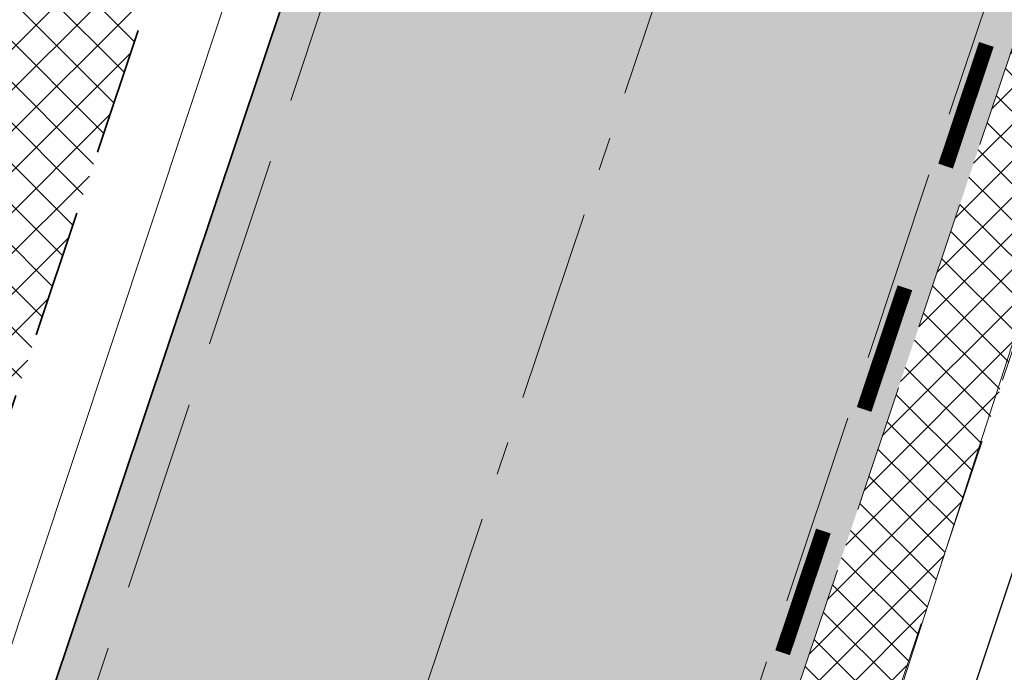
# Model space of a CAD drawing. Header units: metres. Extents: x 6599594 to 6600699, y 5687867 to 5691114.
# Tile 226 of 256: x 6599978.42 to 6599986.09, y 5688951.16 to 5688956.25. Entities that reach past the tile are written whole.
import ezdxf

# ---------------------------------------------------------------- set-up
doc = ezdxf.new("R2010")
doc.units = ezdxf.units.M
doc.header["$MEASUREMENT"] = 0
for name, pattern in [('1', [0]), ('3_EGJE', [2.5, 1.5, -0.3700000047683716, 0.2600001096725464, -0.369999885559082]), ('BUG', [1.5, 1, -0.5]), ('GUK', [2, 1.5, -0.5]), ('GUZ', [1, 0.5, -0.5]), ('L_0_06', [2, 1.5, -0.5])]:
    doc.linetypes.add(name, pattern=pattern)
doc.layers.add('__gaPoziome', color=7, linetype='CONTINUOUS')
doc.layers.add('zzz.gaHSDomyslna', color=7, linetype='CONTINUOUS')
for name, color, linetype, lineweight in [('_kolor chodnik', 50, '1', 5), ('_kolor jezdnia', 4, '1', 0), ('_kolor pobocze', 211, '1', 5), ('_kolor zjazdy kostka', 7, '1', 5), ('_kolor ścieżka @ 1', 10, '1', 0), ('_krawedz jezdni i pobocza', 7, 'BUG', 15), ('_kraweznik', 7, 'CONTINUOUS', 35), ('_obrzeze', 10, 'BUG', 35), ('_os', 7, '3_EGJE', 13), ('Dzialki', 130, '1', 30), ('Kontury', 252, 'GUK', 9), ('OT_Komunikacja', 7, 'CONTINUOUS', 0), ('Uzytki', 252, 'GUZ', 9)]:
    doc.layers.add(name, color=color, linetype=linetype, lineweight=lineweight)
pattern_1 = [(45, (0, 0), (-0.1414213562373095, 0.1414213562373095), []), (135, (0, 0), (-0.1414213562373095, -0.1414213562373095), [])]

# ---------------------------------------------------------------- blocks, each defined once
blk = doc.blocks.new('*U1194')
at = {"layer": 'zzz.gaHSDomyslna', "color": 182, "const_width": 0.12}
for points in [[(-35.55258035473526, -106.2074104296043), (-35.87001410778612, -107.155690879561)], [(-36.18744786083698, -108.1039713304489), (-36.50488161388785, -109.0522517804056)], [(-36.82231536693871, -110.0005322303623), (-37.13974911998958, -110.9488126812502)]]:
    blk.add_lwpolyline(points, dxfattribs=at)

msp = doc.modelspace()

# ---------------------------------------------------------------- hatches: boundary and pattern name
at = {"layer": '_kolor chodnik'}
h = msp.add_hatch(dxfattribs=at)
h.set_pattern_fill('ANSI37', color=256, scale=1.6)
h.set_pattern_definition(pattern_1)
h.paths.add_polyline_path([(6599849.938171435, 5688542.085872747), (6599852.232147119, 5688548.938742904), (6599853.573135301, 5688548.489851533), (6599853.827082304, 5688549.248475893), (6599851.793849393, 5688549.929093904), (6599849.895278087, 5688548.982823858), (6599847.823506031, 5688542.793750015)])
edge = h.paths.add_edge_path()
edge.add_line((6600018.106075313, 5689087.454911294), (6600022.42781917, 5689091.229234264))
edge.add_line((6600022.42781917, 5689091.229234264), (6600020.233254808, 5689093.742094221))
edge.add_line((6600020.233254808, 5689093.742094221), (6600017.159471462, 5689091.057656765))
edge.add_arc((6600023.275194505, 5689085.385140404), 8.34143334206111, 137.1531558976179, 148.8016577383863)
edge.add_line((6600016.140105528, 5689089.706021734), (6600018.106075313, 5689087.454911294))
h.paths.add_polyline_path([(6600038.501784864, 5689187.59229436), (6600037.906968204, 5689187.700586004), (6600037.638296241, 5689186.224843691), (6600038.240083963, 5689186.115282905)])
h.paths.add_polyline_path([(6600069.098302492, 5689360.276020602), (6600068.321239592, 5689360.413462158), (6600068.064048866, 5689358.936495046), (6600068.836639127, 5689358.799546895)])
h.paths.add_polyline_path([(6600082.393785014, 5689362.950258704), (6600082.941124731, 5689366.103121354), (6600081.481377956, 5689366.361351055), (6600080.923159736, 5689363.210828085)])
h.paths.add_polyline_path([(6600074.022236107, 5689388.065861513), (6600072.983907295, 5689388.249860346), (6600072.723374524, 5689386.772538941), (6600073.760538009, 5689386.588865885)])
h.paths.add_polyline_path([(6600105.602402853, 5689486.45426531), (6600106.738797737, 5689489.760539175), (6600105.28818975, 5689490.281952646), (6600104.132785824, 5689486.965912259)])
h.paths.add_polyline_path([(6600132.519778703, 5689678.737346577), (6600131.636986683, 5689678.922259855), (6600131.330470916, 5689677.453953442), (6600132.212256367, 5689677.269208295)])
h.paths.add_polyline_path([(6600156.649397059, 5689798.7449027), (6600156.48800471, 5689797.95886096), (6600157.450195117, 5689797.757316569), (6600157.615023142, 5689798.542205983)])
h.paths.add_polyline_path([(6600189.055358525, 5689948.643107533), (6600187.902868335, 5689948.884512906), (6600187.600024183, 5689947.417400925), (6600188.748131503, 5689947.176379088)])
edge = h.paths.add_edge_path()
edge.add_line((6600204.459383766, 5690032.969035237), (6600204.153258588, 5690031.227801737))
edge.add_arc((6600202.328347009, 5690027.299936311), 4.331100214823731, 41.853001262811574, 65.08011546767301, ccw=False)
edge.add_arc((6600032.903931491, 5690051.979071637), 174.020003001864, 352.8070218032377, 353.495463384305)
edge.add_arc((6600202.372679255, 5690027.343587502), 5.999999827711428, 55.12102442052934, 69.64815978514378)
edge = h.paths.add_edge_path()
edge.add_line((6600205.046027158, 5690040.265402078), (6600204.972740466, 5690038.483452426))
edge.add_arc((6600203.986269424, 5690044.401803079), 5.999999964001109, 279.4630688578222, 294.9140560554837)
edge.add_line((6600206.513819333, 5690038.960158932), (6600206.607027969, 5690041.030672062))
edge.add_arc((6600203.986269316, 5690044.401803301), 4.270000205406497, 284.3702444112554, 307.86193139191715, ccw=False)
edge = h.paths.add_edge_path()
edge.add_arc((6600203.547470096, 5690044.558759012), 6.446878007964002, 324.43500910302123, 356.20133685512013, ccw=False)
edge.add_arc((6600203.986269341, 5690044.401803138), 6.000000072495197, 323.2169970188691, 357.4193489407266)
h.paths.add_polyline_path([(6600208.910055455, 5690121.713696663), (6600208.146285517, 5690121.748120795), (6600207.125602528, 5690121.794124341), (6600209.971605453, 5690121.665851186)])
edge = h.paths.add_edge_path()
edge.add_line((6600238.769818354, 5690481.648294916), (6600240.338176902, 5690490.87374652))
edge.add_line((6600240.338176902, 5690490.87374652), (6600241.251295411, 5690510.829461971))
edge.add_line((6600241.251295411, 5690510.829461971), (6600239.524022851, 5690510.928942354))
edge.add_line((6600239.524022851, 5690510.928942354), (6600238.633343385, 5690491.167757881))
edge.add_line((6600238.633343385, 5690491.167757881), (6600234.579716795, 5690467.661262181))
edge.add_line((6600234.579716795, 5690467.661262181), (6600234.449796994, 5690464.966873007))
edge.add_arc((6600242.443669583, 5690464.607462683), 8.001948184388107, 177.4256737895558, 268.2543056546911)
edge.add_line((6600242.199903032, 5690456.609228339), (6600242.216657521, 5690457.359274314))
edge.add_line((6600242.216657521, 5690457.359274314), (6600242.305257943, 5690458.836738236))
edge.add_arc((6600242.444504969, 5690464.607952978), 5.772894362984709, 177.0298084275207, 268.6178439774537, ccw=False)
edge.add_line((6600236.679365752, 5690464.907083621), (6600236.951876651, 5690470.95443634))
edge.add_line((6600236.951876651, 5690470.95443634), (6600238.15078669, 5690478.210832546))
edge.add_line((6600238.15078669, 5690478.210832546), (6600238.769818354, 5690481.648294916))
h.paths.add_polyline_path([(6600238.769818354, 5690481.648294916), (6600238.15078669, 5690478.210832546), (6600239.670056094, 5690477.930590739), (6600240.266710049, 5690481.376366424)])
edge = h.paths.add_edge_path()
edge.add_line((6600223.366500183, 5690460.339976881), (6600223.278629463, 5690457.997544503))
edge.add_arc((6600220.967166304, 5690465.656339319), 7.999999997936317, 286.7940807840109, 300.2738222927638)
edge.add_line((6600225.000231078, 5690458.747331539), (6600225.240084, 5690461.623695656))
edge.add_arc((6600221.105749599, 5690465.648640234), 5.76999998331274, 293.06724424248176, 315.7681070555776, ccw=False)
edge = h.paths.add_edge_path()
edge.add_arc((6600220.025145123, 5690444.676291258), 5.770000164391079, 37.996647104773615, 59.94382588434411, ccw=False)
edge.add_line((6600224.572175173, 5690448.22839199), (6600224.817793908, 5690451.081798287))
edge.add_arc((6600220.025145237, 5690444.676291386), 7.999999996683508, 53.19588653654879, 68.15166733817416)
edge.add_line((6600223.00235276, 5690452.101669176), (6600222.91504296, 5690449.670427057))
edge = h.paths.add_edge_path()
edge.add_arc((6600221.105749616, 5690465.648640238), 7.999999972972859, 328.0222308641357, 357.0132597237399)
edge.add_line((6600229.094882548, 5690465.23180147), (6600229.218816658, 5690467.593604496))
edge.add_line((6600229.218816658, 5690467.593604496), (6600228.218919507, 5690467.645774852))
edge.add_line((6600228.218919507, 5690467.645774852), (6600227.891778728, 5690461.411918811))
h.paths.add_polyline_path([(6600200.980142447, 5690012.236744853), (6600202.317278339, 5690011.956662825), (6600202.522293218, 5690012.935421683), (6600201.182321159, 5690013.216097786)])
h.paths.add_polyline_path([(6600196.457878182, 5689983.98337835), (6600195.202332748, 5689984.246370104), (6600194.899091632, 5689982.777335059), (6600196.150355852, 5689982.515240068)])
edge = h.paths.add_edge_path()
edge.add_line((6600112.305909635, 5689517.991018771), (6600112.691041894, 5689519.807934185))
edge.add_line((6600112.691041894, 5689519.807934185), (6600113.245521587, 5689522.423769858))
edge.add_line((6600113.245521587, 5689522.423769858), (6600111.553124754, 5689522.782507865))
edge.add_line((6600111.553124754, 5689522.782507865), (6600107.405864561, 5689503.21722655))
edge.add_line((6600107.405864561, 5689503.21722655), (6600099.494506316, 5689480.361667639))
edge.add_line((6600099.494506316, 5689480.361667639), (6600099.182814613, 5689478.891218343))
edge.add_arc((6600107.008997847, 5689477.232359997), 8.000059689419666, 168.0325629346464, 257.7529108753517)
edge.add_line((6600105.311960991, 5689469.414366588), (6600105.784990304, 5689471.593619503))
edge.add_arc((6600107.008927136, 5689477.232314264), 5.769999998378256, 168.0321375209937, 257.7533362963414, ccw=False)
edge.add_line((6600101.364343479, 5689478.42879883), (6600101.647245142, 5689479.76342708))
edge.add_line((6600101.647245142, 5689479.76342708), (6600104.132785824, 5689486.965912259))
edge.add_line((6600104.132785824, 5689486.965912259), (6600105.28818975, 5689490.281952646))
edge.add_line((6600105.28818975, 5689490.281952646), (6600108.240043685, 5689498.809726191))
edge.add_line((6600108.240043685, 5689498.809726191), (6600112.305909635, 5689517.991018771))
h.paths.add_polyline_path([(6600136.009573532, 5689645.499114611), (6600138.333647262, 5689645.012304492), (6600138.661671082, 5689646.578318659), (6600134.869459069, 5689647.372651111)])
at = {"layer": '_kolor jezdnia'}
h = msp.add_hatch(dxfattribs=at)
h.set_pattern_fill('ANSI37', color=4, scale=3.5)
h.set_pattern_definition([(45, (0, 0), (-0.3093592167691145, 0.3093592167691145), []), (135, (0, 0), (-0.3093592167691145, -0.3093592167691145), [])])
edge = h.paths.add_edge_path()
edge.add_line((6599833.066047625, 5688539.933393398), (6599850.649511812, 5688527.983462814))
edge.add_arc((6599857.337592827, 5688536.653968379), 10.95025544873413, 169.5012687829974, 232.3548431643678, ccw=False)
edge.add_arc((6599858.085851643, 5688536.618142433), 11.69295282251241, 162.2507788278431, 169.9967502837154, ccw=False)
edge.add_line((6599846.949484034, 5688540.182754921), (6599847.823506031, 5688542.793750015))
edge.add_line((6599847.823506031, 5688542.793750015), (6599849.895278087, 5688548.982823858))
edge.add_line((6599849.895278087, 5688548.982823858), (6599852.434748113, 5688556.56906746))
edge.add_line((6599852.434748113, 5688556.56906746), (6599928.48625871, 5688783.760284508))
edge.add_line((6599928.48625871, 5688783.760284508), (6599931.025728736, 5688791.34652811))
edge.add_line((6599931.025728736, 5688791.34652811), (6599996.657773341, 5688987.411326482))
edge.add_line((6599996.657773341, 5688987.411326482), (6599999.197243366, 5688994.997570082))
edge.add_line((6599999.197243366, 5688994.997570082), (6600021.930100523, 5689062.908193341))
edge.add_line((6600021.930100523, 5689062.908193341), (6600017.620224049, 5689067.371531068))
edge.add_line((6600017.620224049, 5689067.371531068), (6600016.714558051, 5689064.654078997))
edge.add_line((6600016.714558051, 5689064.654078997), (6600012.423620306, 5689051.835617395))
edge.add_line((6600012.423620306, 5689051.835617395), (6600009.884150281, 5689044.249373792))
edge.add_line((6600009.884150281, 5689044.249373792), (6599977.53516164, 5688947.612159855))
edge.add_line((6599977.53516164, 5688947.612159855), (6599974.995691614, 5688940.025916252))
edge.add_line((6599974.995691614, 5688940.025916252), (6599942.096912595, 5688841.746295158))
edge.add_line((6599942.096912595, 5688841.746295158), (6599939.557442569, 5688834.160051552))
edge.add_line((6599939.557442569, 5688834.160051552), (6599882.679288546, 5688664.246042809))
edge.add_line((6599882.679288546, 5688664.246042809), (6599880.139818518, 5688656.659799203))
edge.add_line((6599880.139818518, 5688656.659799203), (6599852.46454386, 5688573.984527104))
edge.add_line((6599852.46454386, 5688573.984527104), (6599842.470137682, 5688544.127903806))
edge.add_arc((6599835.706422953, 5688546.652910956), 7.219660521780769, 248.5480913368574, 339.52856074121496, ccw=False)
h.paths.add_polyline_path([(6600044.653202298, 5689172.271628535), (6600046.276244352, 5689181.431901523), (6600047.759199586, 5689189.801539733), (6600051.0603021, 5689208.432603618), (6600052.368792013, 5689215.817578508), (6600054.808584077, 5689229.587499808), (6600056.11707399, 5689236.972474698), (6600057.346666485, 5689243.912161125), (6600058.655146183, 5689251.297078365), (6600058.831439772, 5689252.292060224), (6600060.098987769, 5689259.445963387), (6600060.139929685, 5689259.677035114), (6600061.407468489, 5689266.830886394), (6600072.329030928, 5689328.470998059), (6600073.637511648, 5689335.855921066), (6600077.337304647, 5689356.73715072), (6600078.820259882, 5689365.106788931), (6600081.142794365, 5689378.214921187), (6600082.538516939, 5689386.092227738), (6600095.187867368, 5689457.483787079), (6600091.082877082, 5689465.8405575), (6600089.043088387, 5689454.328211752), (6600087.870641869, 5689447.711051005), (6600087.560133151, 5689445.958573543), (6600086.562151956, 5689440.326076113), (6600082.433200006, 5689417.022719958), (6600080.95024477, 5689408.65308175), (6600077.202698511, 5689387.502337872), (6600075.719743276, 5689379.132699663), (6600073.469199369, 5689366.430874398), (6600071.986244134, 5689358.061236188), (6600069.98686466, 5689346.776955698), (6600068.591142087, 5689338.899649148), (6600065.559290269, 5689321.78820693), (6600064.163567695, 5689313.910900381), (6600059.719426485, 5689288.828650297), (6600058.323703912, 5689280.951343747), (6600057.563846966, 5689276.662793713), (6600056.168124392, 5689268.785487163), (6600054.804920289, 5689261.091711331), (6600053.409197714, 5689253.21440478), (6600053.264817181, 5689252.399536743), (6600051.869094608, 5689244.522230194), (6600051.183555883, 5689240.653124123), (6600049.787833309, 5689232.775817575), (6600046.593849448, 5689214.749319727), (6600045.198126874, 5689206.872013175), (6600044.41754409, 5689202.466488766), (6600042.934588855, 5689194.096850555), (6600036.429952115, 5689157.38538759), (6600034.946996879, 5689149.01574938), (6600030.579776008, 5689124.367629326), (6600027.529365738, 5689107.151445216), (6600024.895072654, 5689094.014582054), (6600030.583685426, 5689094.264316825), (6600032.945013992, 5689106.191885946), (6600043.170247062, 5689163.901990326)])
edge = h.paths.add_edge_path()
edge.add_line((6600111.106812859, 5689535.144351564), (6600111.256844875, 5689535.85214863))
edge.add_line((6600111.256844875, 5689535.85214863), (6600112.915748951, 5689543.678261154))
edge.add_line((6600112.915748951, 5689543.678261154), (6600117.304772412, 5689564.384094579))
edge.add_line((6600117.304772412, 5689564.384094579), (6600119.067357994, 5689572.699339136))
edge.add_line((6600119.067357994, 5689572.699339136), (6600120.087667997, 5689577.512794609))
edge.add_line((6600120.087667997, 5689577.512794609), (6600121.642890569, 5689584.849775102))
edge.add_line((6600121.642890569, 5689584.849775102), (6600128.436769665, 5689616.900852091))
edge.add_line((6600128.436769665, 5689616.900852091), (6600129.991992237, 5689624.237832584))
edge.add_line((6600129.991992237, 5689624.237832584), (6600132.660554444, 5689636.827148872))
edge.add_line((6600132.660554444, 5689636.827148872), (6600133.208838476, 5689639.444704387))
edge.add_line((6600133.208838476, 5689639.444704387), (6600134.848957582, 5689647.274775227))
edge.add_line((6600134.848957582, 5689647.274775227), (6600138.97649476, 5689666.979995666))
edge.add_line((6600138.97649476, 5689666.979995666), (6600140.51410642, 5689674.320687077))
edge.add_line((6600140.51410642, 5689674.320687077), (6600145.209128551, 5689696.735129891))
edge.add_line((6600145.209128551, 5689696.735129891), (6600146.746740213, 5689704.075821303))
edge.add_line((6600146.746740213, 5689704.075821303), (6600151.462308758, 5689726.588354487))
edge.add_line((6600151.462308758, 5689726.588354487), (6600152.999920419, 5689733.929045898))
edge.add_line((6600152.999920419, 5689733.929045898), (6600155.244070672, 5689744.642813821))
edge.add_line((6600155.244070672, 5689744.642813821), (6600156.781682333, 5689751.983505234))
edge.add_line((6600156.781682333, 5689751.983505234), (6600161.635515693, 5689775.156126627))
edge.add_line((6600161.635515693, 5689775.156126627), (6600163.378142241, 5689783.475576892))
edge.add_line((6600163.378142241, 5689783.475576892), (6600163.850769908, 5689785.731942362))
edge.add_line((6600163.850769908, 5689785.731942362), (6600167.028500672, 5689800.902704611))
edge.add_line((6600167.028500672, 5689800.902704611), (6600179.49088801, 5689860.399222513))
edge.add_line((6600179.49088801, 5689860.399222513), (6600181.233514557, 5689868.718672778))
edge.add_line((6600181.233514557, 5689868.718672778), (6600181.84713393, 5689871.648144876))
edge.add_line((6600181.84713393, 5689871.648144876), (6600183.384745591, 5689878.988836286))
edge.add_line((6600183.384745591, 5689878.988836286), (6600184.935818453, 5689886.393792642))
edge.add_line((6600184.935818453, 5689886.393792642), (6600186.575937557, 5689894.223863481))
edge.add_line((6600186.575937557, 5689894.223863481), (6600194.05133812, 5689929.912074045))
edge.add_line((6600194.05133812, 5689929.912074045), (6600195.691457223, 5689937.742144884))
edge.add_line((6600195.691457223, 5689937.742144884), (6600202.915799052, 5689972.231779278))
edge.add_line((6600202.915799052, 5689972.231779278), (6600204.555918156, 5689980.061850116))
edge.add_line((6600204.555918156, 5689980.061850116), (6600206.062781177, 5689987.255744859))
edge.add_line((6600206.062781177, 5689987.255744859), (6600207.702900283, 5689995.085815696))
edge.add_line((6600207.702900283, 5689995.085815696), (6600210.232559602, 5690007.162628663))
edge.add_line((6600210.232559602, 5690007.162628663), (6600211.694938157, 5690014.144150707))
edge.add_arc((6600028.177652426, 5690052.584442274), 187.5000004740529, 348.1696294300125, 357.4195276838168)
edge.add_line((6600215.487522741, 5690044.142720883), (6600208.310270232, 5690026.480446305))
edge.add_arc((6600032.903933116, 5690051.97907145), 177.2500013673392, 348.1696294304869, 351.7289130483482, ccw=False)
edge.add_line((6600206.38894146, 5690015.640182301), (6600205.966941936, 5690013.625519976))
edge.add_line((6600205.966941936, 5690013.625519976), (6600204.326822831, 5690005.795449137))
edge.add_line((6600204.326822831, 5690005.795449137), (6600197.076961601, 5689971.183982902))
edge.add_line((6600197.076961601, 5689971.183982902), (6600195.334335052, 5689962.864532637))
edge.add_line((6600195.334335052, 5689962.864532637), (6600193.44722506, 5689953.855305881))
edge.add_line((6600193.44722506, 5689953.855305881), (6600191.909227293, 5689946.512771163))
edge.add_line((6600191.909227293, 5689946.512771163), (6600185.496844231, 5689915.899498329))
edge.add_line((6600185.496844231, 5689915.899498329), (6600183.856521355, 5689908.068454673))
edge.add_line((6600183.856521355, 5689908.068454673), (6600182.066605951, 5689899.523243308))
edge.add_line((6600182.066605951, 5689899.523243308), (6600180.32407057, 5689891.204228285))
edge.add_line((6600180.32407057, 5689891.204228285), (6600174.320344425, 5689862.541919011))
edge.add_line((6600174.320344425, 5689862.541919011), (6600172.577809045, 5689854.222903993))
edge.add_line((6600172.577809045, 5689854.222903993), (6600163.663810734, 5689811.666703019))
edge.add_line((6600163.663810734, 5689811.666703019), (6600162.023782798, 5689803.837067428))
edge.add_line((6600162.023782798, 5689803.837067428), (6600160.924220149, 5689798.587659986))
edge.add_line((6600160.924220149, 5689798.587659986), (6600159.279208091, 5689790.734229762))
edge.add_line((6600159.279208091, 5689790.734229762), (6600157.107250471, 5689780.365115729))
edge.add_line((6600157.107250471, 5689780.365115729), (6600155.462238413, 5689772.511685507))
edge.add_line((6600155.462238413, 5689772.511685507), (6600153.380318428, 5689762.572418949))
edge.add_line((6600153.380318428, 5689762.572418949), (6600151.735124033, 5689754.718118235))
edge.add_line((6600151.735124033, 5689754.718118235), (6600148.586504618, 5689739.686336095))
edge.add_line((6600148.586504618, 5689739.686336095), (6600146.885007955, 5689731.563243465))
edge.add_line((6600146.885007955, 5689731.563243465), (6600141.75088822, 5689707.052510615))
edge.add_line((6600141.75088822, 5689707.052510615), (6600140.110896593, 5689699.223048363))
edge.add_line((6600140.110896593, 5689699.223048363), (6600133.483561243, 5689667.583574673))
edge.add_line((6600133.483561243, 5689667.583574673), (6600131.860394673, 5689659.834436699))
edge.add_line((6600131.860394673, 5689659.834436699), (6600131.740984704, 5689659.26436315))
edge.add_line((6600131.740984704, 5689659.26436315), (6600130.117814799, 5689651.515209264))
edge.add_line((6600130.117814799, 5689651.515209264), (6600127.27873359, 5689637.961189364))
edge.add_line((6600127.27873359, 5689637.961189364), (6600126.924568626, 5689636.290366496))
edge.add_line((6600126.924568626, 5689636.290366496), (6600125.166244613, 5689627.995226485))
edge.add_line((6600125.166244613, 5689627.995226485), (6600118.009503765, 5689594.232298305))
edge.add_line((6600118.009503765, 5689594.232298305), (6600116.25117975, 5689585.937158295))
edge.add_line((6600116.25117975, 5689585.937158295), (6600113.665314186, 5689573.737975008))
edge.add_line((6600113.665314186, 5689573.737975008), (6600111.898534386, 5689565.402943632))
edge.add_line((6600111.898534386, 5689565.402943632), (6600104.889982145, 5689532.339115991))
edge.add_line((6600104.889982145, 5689532.339115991), (6600103.22663594, 5689524.492047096))
edge.add_line((6600103.22663594, 5689524.492047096), (6600096.623876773, 5689493.342605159))
edge.add_line((6600096.623876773, 5689493.342605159), (6600094.968986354, 5689485.535427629))
edge.add_line((6600094.968986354, 5689485.535427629), (6600094.300101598, 5689482.379870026))
edge.add_line((6600094.300101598, 5689482.379870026), (6600099.182814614, 5689478.891218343))
edge.add_line((6600099.182814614, 5689478.891218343), (6600099.494506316, 5689480.361667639))
edge.add_line((6600099.494506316, 5689480.361667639), (6600111.106812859, 5689535.144351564))
edge = h.paths.add_edge_path()
edge.add_arc((6600239.213891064, 5690851.400367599), 10.00000000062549, -2.8342403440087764, 76.13703556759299, ccw=False)
edge.add_line((6600249.201658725, 5690850.905901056), (6600249.082723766, 5690848.503524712))
edge.add_line((6600249.082723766, 5690848.503524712), (6600247.016487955, 5690806.767468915))
edge.add_line((6600247.016487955, 5690806.767468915), (6600246.092398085, 5690789.152178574))
edge.add_line((6600246.092398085, 5690789.152178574), (6600233.768116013, 5690572.015170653))
edge.add_line((6600233.768116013, 5690572.015170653), (6600228.959056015, 5690465.296202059))
edge.add_line((6600228.959056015, 5690465.296202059), (6600234.588724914, 5690465.017134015))
edge.add_line((6600234.588724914, 5690465.017134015), (6600239.262540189, 5690571.767576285))
edge.add_line((6600239.262540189, 5690571.767576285), (6600252.50503885, 5690806.400146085))
edge.add_line((6600252.50503885, 5690806.400146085), (6600254.569211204, 5690848.094521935))
edge.add_arc((6600262.559425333, 5690847.6989487), 7.999999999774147, 76.13703557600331, 177.1657596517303, ccw=False)
edge.add_line((6600264.476229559, 5690855.465921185), (6600241.609896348, 5690861.109083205))
edge = h.paths.add_edge_path()
edge.add_line((6600250.031475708, 5690451.625307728), (6600250.231741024, 5690455.772579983))
edge.add_line((6600250.231741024, 5690455.772579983), (6600246.257763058, 5690456.417303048))
edge.add_line((6600246.257763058, 5690456.417303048), (6600242.171761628, 5690456.61060902))
edge.add_arc((6600242.563100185, 5690464.586983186), 7.985968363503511, 176.9123644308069, 267.1911945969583, ccw=False)
edge.add_line((6600234.588724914, 5690465.017134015), (6600228.959056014, 5690465.296202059))
edge.add_arc((6600220.965133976, 5690465.657286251), 8.002072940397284, 267.8289300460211, 357.413716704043, ccw=False)
edge.add_line((6600220.661989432, 5690457.660957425), (6600212.406915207, 5690458.119572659))
edge.add_line((6600212.406915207, 5690458.119572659), (6600208.431872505, 5690457.817501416))
edge.add_line((6600208.431872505, 5690457.817501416), (6600208.233912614, 5690454.548331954))
edge.add_line((6600208.233912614, 5690454.548331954), (6600212.129565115, 5690453.127270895))
edge.add_line((6600212.129565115, 5690453.127270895), (6600218.640548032, 5690452.76554962))
edge.add_line((6600218.640548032, 5690452.76554962), (6600216.486747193, 5690452.885205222))
edge.add_line((6600216.486747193, 5690452.885205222), (6600220.468905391, 5690452.663974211))
edge.add_arc((6600220.025145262, 5690444.676291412), 7.99999997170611, -0.3386579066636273, 86.8201700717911, ccw=False)
edge.add_line((6600228.025005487, 5690444.629006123), (6600227.803602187, 5690439.649256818))
edge.add_line((6600227.803602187, 5690439.649256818), (6600226.885525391, 5690435.936828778))
edge.add_line((6600226.885525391, 5690435.936828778), (6600225.534849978, 5690405.967249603))
edge.add_line((6600225.534849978, 5690405.967249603), (6600226.115199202, 5690402.187514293))
edge.add_line((6600226.115199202, 5690402.187514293), (6600213.445139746, 5690121.008786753))
edge.add_line((6600213.445139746, 5690121.008786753), (6600213.352800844, 5690118.960058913))
edge.add_line((6600213.352800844, 5690118.960058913), (6600209.980184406, 5690044.131649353))
edge.add_arc((6600203.98626942, 5690044.401803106), 5.999999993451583, 257.4162346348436, 357.41934921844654, ccw=False)
edge.add_line((6600202.679069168, 5690038.545931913), (6600201.589735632, 5690033.666039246))
edge.add_line((6600201.589735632, 5690033.666039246), (6600203.67987942, 5690033.199458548))
edge.add_arc((6600202.372679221, 5690027.343587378), 5.999999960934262, -8.27108729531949, 77.41623506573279, ccw=False)
edge.add_line((6600208.310270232, 5690026.480446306), (6600215.487522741, 5690044.142720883))
edge.add_line((6600215.487522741, 5690044.142720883), (6600216.199687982, 5690059.9446614))
edge.add_line((6600216.199687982, 5690059.9446614), (6600216.537356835, 5690067.437056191))
edge.add_line((6600216.537356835, 5690067.437056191), (6600223.893528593, 5690230.66011469))
edge.add_line((6600223.893528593, 5690230.66011469), (6600224.231197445, 5690238.152509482))
edge.add_line((6600224.231197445, 5690238.152509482), (6600233.507835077, 5690443.987992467))
edge.add_arc((6600241.499722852, 5690443.627812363), 7.999999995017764, 87.29208981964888, 177.4195277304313, ccw=False)
edge.add_line((6600241.877677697, 5690451.618879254), (6600246.021541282, 5690451.422886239))
edge.add_line((6600246.021541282, 5690451.422886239), (6600246.427694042, 5690451.44338883))
edge.add_line((6600246.427694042, 5690451.44338883), (6600246.79397003, 5690451.461878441))
edge.add_line((6600246.79397003, 5690451.461878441), (6600250.031475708, 5690451.625307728))
edge = h.paths.add_edge_path()
edge.add_line((6600007.33756506, 5689086.20374581), (6600006.980466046, 5689080.740822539))
edge.add_line((6600006.980466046, 5689080.740822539), (6600007.229745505, 5689080.720859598))
edge.add_line((6600007.229745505, 5689080.720859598), (6600008.093335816, 5689080.601653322))
edge.add_line((6600008.093335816, 5689080.601653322), (6600008.702681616, 5689080.53831051))
edge.add_arc((6600008.140193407, 5689070.554142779), 9.999999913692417, -18.557800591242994, 86.77547804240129, ccw=False)
edge.add_line((6600017.620224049, 5689067.371531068), (6600021.930100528, 5689062.908193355))
edge.add_arc((6599734.83819726, 5689159.011261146), 302.7499967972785, 341.4922000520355, 343.8640860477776)
edge.add_arc((6600034.895369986, 5689072.315877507), 9.581213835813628, 98.63328270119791, 164.5273290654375, ccw=False)
edge.add_line((6600033.457137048, 5689081.788529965), (6600033.832640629, 5689081.798737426))
edge.add_line((6600033.832640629, 5689081.798737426), (6600034.422462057, 5689082.05700874))
edge.add_line((6600034.422462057, 5689082.05700874), (6600036.833623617, 5689082.139040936))
edge.add_line((6600036.833623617, 5689082.139040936), (6600036.730225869, 5689087.148851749))
edge.add_line((6600036.730225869, 5689087.148851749), (6600036.579860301, 5689087.134303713))
edge.add_arc((6600036.479565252, 5689093.136286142), 6.002820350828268, 169.1687651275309, 270.9573417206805, ccw=False)
edge.add_line((6600030.583685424, 5689094.264316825), (6600024.895072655, 5689094.014582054))
edge.add_arc((6600015.200558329, 5689096.162123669), 9.929528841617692, 271.0943432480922, 347.5094668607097, ccw=False)
edge.add_arc((6600014.909438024, 5689089.646776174), 3.446070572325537, 264.4236009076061, 278.0194998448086, ccw=False)
edge.add_line((6600014.574573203, 5689086.217014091), (6600014.299554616, 5689086.232508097))
edge.add_line((6600014.299554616, 5689086.232508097), (6600010.474232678, 5689086.448019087))
edge.add_line((6600010.474232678, 5689086.448019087), (6600007.33756506, 5689086.20374581))
edge = h.paths.add_edge_path()
edge.add_line((6600105.490725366, 5689463.953528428), (6600106.927559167, 5689464.047234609))
edge.add_line((6600106.927559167, 5689464.047234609), (6600107.835, 5689468.66))
edge.add_line((6600107.835, 5689468.66), (6600105.311960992, 5689469.414366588))
edge.add_arc((6600107.008997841, 5689477.232359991), 8.000059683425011, 168.0325628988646, 257.75291091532, ccw=False)
edge.add_line((6600099.182814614, 5689478.891218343), (6600094.300101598, 5689482.379870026))
edge.add_arc((6600586.245114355, 5689378.104238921), 502.8750369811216, 168.032376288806, 169.9522165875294)
edge.add_line((6600091.082877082, 5689465.8405575), (6600095.187867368, 5689457.483787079))
edge.add_arc((6600103.065173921, 5689456.088064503), 8.000000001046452, 77.7533362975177, 169.9524553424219, ccw=False)
edge.add_line((6600104.762140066, 5689463.906012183), (6600105.490725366, 5689463.953528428))
at = {"layer": '_kolor pobocze'}
h = msp.add_hatch(dxfattribs=at)
h.set_pattern_fill('ANSI37', color=256, scale=1.6)
h.set_pattern_definition(pattern_1)
edge = h.paths.add_edge_path()
edge.add_line((6600035.926965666, 5689101.569442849), (6600036.046865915, 5689102.311543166))
edge.add_arc((6600058.171848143, 5689233.778275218), 133.3154772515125, 259.4578941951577, 260.4470163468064, ccw=False)
edge.add_line((6600033.780707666, 5689102.713067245), (6600032.142559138, 5689101.847662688))
edge.add_arc((6599734.838175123, 5689159.011266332), 302.7500195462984, 347.6801154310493, 349.11639019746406, ccw=False)
edge.add_arc((6600036.478170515, 5689093.133441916), 6.000000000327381, 167.68011541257, 271.5571101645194)
edge.add_line((6600036.64121064, 5689087.1356575), (6600036.730491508, 5689087.137804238))
edge.add_line((6600036.730491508, 5689087.137804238), (6600036.712463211, 5689087.887583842))
edge.add_line((6600036.712463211, 5689087.887583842), (6600036.559840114, 5689087.884077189))
edge.add_arc((6600036.482532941, 5689093.14290691), 5.259397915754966, 170.6455005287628, 270.8422131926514, ccw=False)
edge.add_arc((6600545.796425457, 5688991.216220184), 524.6691769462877, 167.9170060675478, 168.7028219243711, ccw=False)
edge.add_line((6600032.751078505, 5689101.044345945), (6600034.011432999, 5689101.917298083))
edge.add_line((6600034.011432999, 5689101.917298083), (6600035.926965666, 5689101.569442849))
edge = h.paths.add_edge_path()
edge.add_line((6600002.828843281, 5688994.032881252), (6600003.066918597, 5688994.74409159))
edge.add_line((6600003.066918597, 5688994.74409159), (6600001.227880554, 5688995.359703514))
edge.add_line((6600001.227880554, 5688995.359703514), (6600000.55876659, 5688996.702196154))
edge.add_line((6600000.55876659, 5688996.702196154), (6600022.641310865, 5689062.67011804))
edge.add_arc((6599734.838193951, 5689159.011262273), 303.5000002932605, 341.4922000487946, 343.8640860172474)
edge.add_arc((6600035.267451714, 5689072.092773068), 9.250000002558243, 91.55711016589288, 163.8640860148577, ccw=False)
edge.add_line((6600035.016098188, 5689081.339357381), (6600036.868703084, 5689081.389717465))
edge.add_line((6600036.868703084, 5689081.389717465), (6600036.850674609, 5689082.139504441))
edge.add_line((6600036.850674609, 5689082.139504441), (6600034.99571817, 5689082.089080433))
edge.add_arc((6600035.267451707, 5689072.092773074), 9.999999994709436, 91.55711014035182, 163.8640860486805)
edge.add_arc((6599734.838192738, 5689159.011262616), 302.7500015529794, 341.4922000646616, 343.8640860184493, ccw=False)
edge.add_line((6600021.930100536, 5689062.908193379), (6599999.748942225, 5688996.645678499))
edge.add_line((6599999.748942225, 5688996.645678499), (6600000.695212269, 5688994.747107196))
edge.add_line((6600000.695212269, 5688994.747107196), (6600002.828843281, 5688994.032881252))
h.paths.add_polyline_path([(6599971.7492186, 5688907.297112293), (6599971.084233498, 5688908.631320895), (6599997.822068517, 5688988.526766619), (6599999.164561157, 5688989.195880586), (6600001.003599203, 5688988.580268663), (6600001.241674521, 5688989.291479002), (6599999.108043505, 5688990.005704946), (6599997.209472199, 5688989.059434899), (6599970.270280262, 5688908.583087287), (6599971.216550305, 5688906.684515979), (6599973.350181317, 5688905.970290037), (6599973.588256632, 5688906.681500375)])
h.paths.add_polyline_path([(6599932.504667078, 5688790.060553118), (6599931.835553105, 5688791.403045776), (6599968.343406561, 5688900.4641754), (6599969.685899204, 5688901.133289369), (6599971.524937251, 5688900.517677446), (6599971.763012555, 5688901.228887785), (6599969.629381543, 5688901.94311373), (6599967.730810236, 5688900.996843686), (6599931.025728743, 5688791.34652811), (6599931.971998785, 5688789.447956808), (6599934.105629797, 5688788.73373086), (6599934.343705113, 5688789.4449412)])
at = {"layer": '_kolor zjazdy kostka'}
h = msp.add_hatch(dxfattribs=at)
h.set_pattern_fill('ANSI37', color=256, scale=1.6)
h.set_pattern_definition(pattern_1)
h.paths.add_polyline_path([(6600244.137440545, 5690813.934732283), (6600242.369522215, 5690814.022127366), (6600242.097568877, 5690808.528921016), (6600243.865482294, 5690808.441426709)])
h.paths.add_polyline_path([(6600247.012128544, 5690806.679412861), (6600247.442736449, 5690815.377295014), (6600247.393289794, 5690814.378518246), (6600247.113277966, 5690808.722537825)])
h.paths.add_polyline_path([(6600242.297085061, 5690788.088808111), (6600240.958726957, 5690788.155683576), (6600240.648818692, 5690782.664569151), (6600241.987258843, 5690782.599147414)])
h.paths.add_polyline_path([(6600245.558275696, 5690780.919298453), (6600246.037231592, 5690789.405686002), (6600244.985820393, 5690788.453468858), (6600244.612601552, 5690781.981345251)])
h.paths.add_polyline_path([(6600241.348405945, 5690723.711515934), (6600242.272017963, 5690722.691689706), (6600242.749709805, 5690731.155680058), (6600241.698138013, 5690730.203317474), (6600241.472690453, 5690726.27550499)])
h.paths.add_polyline_path([(6600225.772794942, 5690394.589141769), (6600224.731429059, 5690393.637598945), (6600224.461246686, 5690387.644646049), (6600225.412923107, 5690386.603142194)])
h.paths.add_polyline_path([(6600223.012390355, 5690333.280720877), (6600223.372595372, 5690341.272607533), (6600222.32835346, 5690340.318436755), (6600222.058239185, 5690334.324941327)])
h.paths.add_polyline_path([(6600215.496388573, 5690166.390602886), (6600215.856593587, 5690174.382489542), (6600214.812834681, 5690173.428760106), (6600214.542018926, 5690167.435062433)])
h.paths.add_polyline_path([(6600212.446537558, 5690121.053392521), (6600213.399499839, 5690120.010473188), (6600213.788744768, 5690128.503024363), (6600212.745135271, 5690127.54943145)])
h.paths.add_polyline_path([(6600209.977420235, 5690121.665589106), (6600210.225142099, 5690127.162117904), (6600207.346107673, 5690127.291879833), (6600207.119593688, 5690121.794395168)])
h.paths.add_polyline_path([(6600207.950178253, 5690070.725854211), (6600204.880846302, 5690070.828947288), (6600204.643784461, 5690065.333808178), (6600207.702521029, 5690065.204598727)])
h.paths.add_polyline_path([(6600200.981479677, 5690012.236464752), (6600199.969248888, 5690007.339980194), (6600201.282587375, 5690007.064882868), (6600202.31726072, 5690011.956666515)])
h.paths.add_polyline_path([(6600193.613960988, 5689970.406358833), (6600192.398010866, 5689970.660657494), (6600191.286205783, 5689965.274578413), (6600192.486379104, 5689965.023185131)])
h.paths.add_polyline_path([(6600189.061271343, 5689948.671423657), (6600189.98413328, 5689953.050774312), (6600188.818902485, 5689953.32186217), (6600187.908781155, 5689948.91282903)])
h.paths.add_polyline_path([(6600180.976201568, 5689915.317449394), (6600179.952861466, 5689910.421322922), (6600181.008474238, 5689910.200199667), (6600182.033843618, 5689915.09540201)])
h.paths.add_polyline_path([(6600176.508279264, 5689893.538690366), (6600177.476023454, 5689893.335973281), (6600178.603605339, 5689898.719146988), (6600177.636002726, 5689898.922290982)])
h.paths.add_polyline_path([(6600179.28182965, 5689859.401159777), (6600180.522246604, 5689860.211927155), (6600181.057490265, 5689860.561775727), (6600183.598022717, 5689860.029600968), (6600184.726606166, 5689865.412570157), (6600182.186324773, 5689865.943033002), (6600181.604764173, 5689866.832779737), (6600181.024456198, 5689867.720610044)])
h.paths.add_polyline_path([(6600160.200810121, 5689810.862606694), (6600159.232772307, 5689811.065842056), (6600158.207991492, 5689806.171529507), (6600159.175735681, 5689805.968812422)])
h.paths.add_polyline_path([(6600156.49391753, 5689797.987177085), (6600155.463416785, 5689793.068691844), (6600156.431160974, 5689792.865974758), (6600157.461419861, 5689797.784520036)])
edge = h.paths.add_edge_path()
edge.add_arc((6600173.111981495, 5689800.679690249), 5.999999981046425, 204.673115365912, 239.5411154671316, ccw=False)
edge.add_arc((6600173.162096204, 5689800.685330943), 6.047914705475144, 168.3203586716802, 204.5234866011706, ccw=False)
edge.add_line((6600167.239404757, 5689801.9096668), (6600163.651667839, 5689784.781499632))
edge.add_arc((6600169.524220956, 5689783.551410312), 5.999999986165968, 139.2146049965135, 168.1696294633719, ccw=False)
edge.add_arc((6600169.524220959, 5689783.551410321), 5.999999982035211, 96.80962310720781, 139.2146050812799, ccw=False)
edge.add_line((6600168.812796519, 5689789.509083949), (6600170.070461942, 5689795.507731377))
h.paths.add_polyline_path([(6600163.526364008, 5689776.866746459), (6600166.051243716, 5689776.337874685), (6600167.179826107, 5689781.720838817), (6600164.653945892, 5689782.249920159), (6600163.941148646, 5689783.340449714), (6600163.493329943, 5689784.025580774), (6600161.750703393, 5689775.706130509), (6600162.438017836, 5689776.155376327)])
h.paths.add_polyline_path([(6600152.614191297, 5689774.643430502), (6600153.639138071, 5689779.536616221), (6600152.646757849, 5689779.744928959), (6600151.646447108, 5689774.846147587)])
h.paths.add_polyline_path([(6600150.121074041, 5689767.466820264), (6600148.177624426, 5689758.16795459), (6600149.115997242, 5689757.971390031), (6600151.066362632, 5689767.268392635)])
h.paths.add_polyline_path([(6600142.970741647, 5689739.332500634), (6600141.888449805, 5689734.142420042), (6600144.036614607, 5689733.695518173), (6600145.123068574, 5689738.882330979)])
h.paths.add_polyline_path([(6600136.256357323, 5689701.052153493), (6600137.154085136, 5689700.864096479), (6600138.287960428, 5689706.274871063), (6600137.386492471, 5689706.464182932)])
h.paths.add_polyline_path([(6600130.081494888, 5689667.099389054), (6600129.212847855, 5689667.281639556), (6600128.083282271, 5689661.898895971), (6600128.953953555, 5689661.716447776)])
h.paths.add_polyline_path([(6600128.397394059, 5689659.030340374), (6600127.554144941, 5689659.207226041), (6600126.49340855, 5689653.810049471), (6600127.269860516, 5689653.647397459)])
h.paths.add_polyline_path([(6600134.990411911, 5689640.633636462), (6600137.30714639, 5689640.148363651), (6600138.339560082, 5689645.040620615), (6600136.015486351, 5689645.500958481), (6600135.435178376, 5689646.388788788), (6600134.8548704, 5689647.276619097), (6600133.214751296, 5689639.446548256), (6600134.102581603, 5689640.026856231)])
h.paths.add_polyline_path([(6600122.164164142, 5689634.294831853), (6600121.024067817, 5689628.914244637), (6600122.015114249, 5689628.705875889), (6600123.155614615, 5689634.086346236)])
h.paths.add_polyline_path([(6600114.54207576, 5689593.450769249), (6600113.493359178, 5689593.398339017), (6600112.364315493, 5689588.045694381), (6600113.29076438, 5689587.54753241)])
h.paths.add_polyline_path([(6600110.194543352, 5689572.941097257), (6600109.20781945, 5689573.148880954), (6600108.067717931, 5689567.768269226), (6600109.05014319, 5689567.535215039)])
h.paths.add_polyline_path([(6600119.083213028, 5689565.540446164), (6600119.089125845, 5689565.542290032), (6600121.462438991, 5689565.065690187), (6600122.598093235, 5689570.447168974), (6600120.229622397, 5689570.949214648), (6600119.651446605, 5689571.8119627), (6600119.073270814, 5689572.727655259), (6600117.310757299, 5689564.412754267)])
h.paths.add_polyline_path([(6600101.698666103, 5689532.937884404), (6600100.730666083, 5689533.141679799), (6600099.694214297, 5689528.250234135), (6600100.669121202, 5689528.045267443)])
h.paths.add_polyline_path([(6600094.064021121, 5689496.827028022), (6600093.080194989, 5689497.033910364), (6600092.036590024, 5689492.143967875), (6600093.038865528, 5689491.933250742)])
h.paths.add_polyline_path([(6600083.709836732, 5689453.74980843), (6600082.738586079, 5689448.336231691), (6600084.647281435, 5689448.027407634), (6600085.606840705, 5689453.416583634)])
h.paths.add_polyline_path([(6600084.434394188, 5689446.82589514), (6600083.348896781, 5689447.018140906), (6600082.567374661, 5689442.58660872), (6600083.649300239, 5689442.394910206)])
h.paths.add_polyline_path([(6600078.04194071, 5689410.721110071), (6600078.996952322, 5689416.137564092), (6600078.054833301, 5689416.304853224), (6600077.111232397, 5689410.886043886)])
h.paths.add_polyline_path([(6600072.911565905, 5689386.768652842), (6600071.960466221, 5689381.312635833), (6600072.800073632, 5689381.16322159), (6600073.766450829, 5689386.590709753)])
h.paths.add_polyline_path([(6600082.887400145, 5689379.432062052), (6600085.278102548, 5689379.03494316), (6600086.160383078, 5689383.956496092), (6600083.759726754, 5689384.355378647), (6600083.152078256, 5689385.224725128), (6600082.544429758, 5689386.094071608), (6600081.148707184, 5689378.216765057), (6600082.018053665, 5689378.824413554)])
h.paths.add_polyline_path([(6600080.731401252, 5689363.247695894), (6600080.041469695, 5689363.369939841), (6600079.433821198, 5689364.239286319), (6600078.8261727, 5689365.1086328), (6600077.343217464, 5689356.73899459), (6600078.212563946, 5689357.346643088), (6600079.081910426, 5689357.954291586), (6600081.429189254, 5689357.564866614), (6600082.388748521, 5689362.980514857)])
h.paths.add_polyline_path([(6600069.104215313, 5689360.304336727), (6600070.063917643, 5689365.720487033), (6600069.2708267, 5689365.861009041), (6600068.327152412, 5689360.441778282)])
h.paths.add_polyline_path([(6600066.550616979, 5689345.891799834), (6600065.546169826, 5689346.069805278), (6600064.677796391, 5689341.145792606), (6600065.678290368, 5689340.968483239)])
h.paths.add_polyline_path([(6600061.138656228, 5689321.077501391), (6600060.270282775, 5689316.15348863), (6600061.250715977, 5689315.979734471), (6600062.127590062, 5689320.902245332)])
h.paths.add_polyline_path([(6600055.325252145, 5689288.11325564), (6600054.456878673, 5689283.189242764), (6600055.410852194, 5689283.020177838), (6600056.283178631, 5689287.917022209)])
h.paths.add_polyline_path([(6600048.045675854, 5689182.819289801), (6600050.371939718, 5689182.407116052), (6600051.31444535, 5689187.67761207), (6600048.980409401, 5689188.064690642), (6600048.372760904, 5689188.934037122), (6600047.765112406, 5689189.803383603), (6600046.306982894, 5689181.603992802), (6600046.972918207, 5689182.069462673)])
h.paths.add_polyline_path([(6600040.943690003, 5689201.374141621), (6600039.339175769, 5689201.66987967), (6600038.429882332, 5689196.244216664), (6600039.984130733, 5689195.958493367)])
h.paths.add_polyline_path([(6600032.993704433, 5689156.473759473), (6600032.278185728, 5689156.600537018), (6600031.299242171, 5689151.188930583), (6600032.034145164, 5689151.058111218)])
h.paths.add_polyline_path([(6600026.309179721, 5689123.603833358), (6600025.417362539, 5689118.683970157), (6600026.271201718, 5689118.532684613), (6600027.143528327, 5689123.456001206)])
h.paths.add_polyline_path([(6600013.302986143, 5689054.462576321), (6600015.842456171, 5689062.048819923), (6600014.576741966, 5689061.417973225), (6600012.672139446, 5689055.728290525)])
h.paths.add_polyline_path([(6599974.547216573, 5688938.686171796), (6599977.086686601, 5688946.272415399), (6599975.820972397, 5688945.641568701), (6599973.916369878, 5688939.951886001)])
h.paths.add_polyline_path([(6599942.102825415, 5688841.748139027), (6599940.837111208, 5688841.117292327), (6599938.932508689, 5688835.427609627), (6599939.563355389, 5688834.161895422)])
h.paths.add_polyline_path([(6599882.685201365, 5688664.247886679), (6599881.419487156, 5688663.617039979), (6599879.514884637, 5688657.927357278), (6599880.145731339, 5688656.661643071)])
h.paths.add_polyline_path([(6599851.799762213, 5688549.930937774), (6599853.832995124, 5688549.250319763), (6599855.42016389, 5688553.991722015), (6599853.386930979, 5688554.672340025), (6599852.913795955, 5688555.621625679), (6599852.440660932, 5688556.570911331), (6599849.901190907, 5688548.984667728)])
h.paths.add_polyline_path([(6600233.581687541, 5690586.458647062), (6600234.520016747, 5690585.337735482), (6600234.976631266, 5690593.428266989), (6600233.922640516, 5690592.499827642)])
h.paths.add_polyline_path([(6600231.72837122, 5690526.750719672), (6600230.676277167, 5690525.793817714), (6600230.420013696, 5690519.782861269), (6600231.363586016, 5690518.655686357)])
h.paths.add_polyline_path([(6600237.577122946, 5690639.505119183), (6600236.516490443, 5690638.540451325), (6600236.176926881, 5690632.541599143), (6600237.1204992, 5690631.41442423)])
h.paths.add_polyline_path([(6600238.927801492, 5690681.139540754), (6600239.8637879, 5690680.021427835), (6600240.320411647, 5690688.112122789), (6600239.268317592, 5690687.155220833)])
h.paths.add_polyline_path([(6600218.12228406, 5690224.814875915), (6600217.079933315, 5690223.86243318), (6600216.809648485, 5690217.865326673), (6600217.762143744, 5690216.822918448)])
h.paths.add_polyline_path([(6600219.363739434, 5690274.535639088), (6600220.31588625, 5690273.493612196), (6600220.675810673, 5690281.480778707), (6600219.633750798, 5690280.528598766)])
h.paths.add_polyline_path([(6600168.759867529, 5689856.554734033), (6600169.729143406, 5689856.3516961), (6600170.857343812, 5689861.737822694), (6600169.889741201, 5689861.940966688)])
h.paths.add_polyline_path([(6600168.841833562, 5689852.115601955), (6600167.871405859, 5689852.319339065), (6600166.844894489, 5689847.425845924), (6600167.816759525, 5689847.221809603)])
at = {"layer": '_kolor ścieżka @ 1'}
h = msp.add_hatch(dxfattribs=at)
h.set_pattern_fill('ANSI37', color=10, scale=1.8)
h.set_pattern_definition([(45, (0, 0), (-0.1590990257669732, 0.1590990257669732), []), (135, (0, 0), (-0.1590990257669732, -0.1590990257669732), [])])
edge = h.paths.add_edge_path()
edge.add_line((6599877.145262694, 5688659.244027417), (6599854.614951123, 5688591.938475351))
edge.add_line((6599854.614951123, 5688591.938475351), (6599854.214414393, 5688589.387325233))
edge.add_line((6599854.214414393, 5688589.387325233), (6599839.435327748, 5688545.233719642))
edge.add_arc((6599834.523035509, 5688547.748213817), 5.518450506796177, 246.51508714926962, 332.8930934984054, ccw=False)
edge.add_line((6599832.323891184, 5688542.686883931), (6599836.925902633, 5688539.594394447))
edge.add_arc((6599835.881373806, 5688546.52869976), 7.012533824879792, 278.5661808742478, 339.9794081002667)
edge.add_line((6599842.470137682, 5688544.127903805), (6599857.359687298, 5688588.607952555))
edge.add_line((6599857.359687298, 5688588.607952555), (6599857.303782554, 5688591.591210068))
edge.add_line((6599857.303782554, 5688591.591210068), (6599879.508971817, 5688657.925513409))
edge.add_line((6599879.508971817, 5688657.925513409), (6599879.193548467, 5688658.558370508))
edge.add_line((6599879.193548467, 5688658.558370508), (6599877.145262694, 5688659.244027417))
h.paths.add_polyline_path([(6599879.193548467, 5688658.558370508), (6599879.508971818, 5688657.925513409), (6599881.413574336, 5688663.615196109), (6599880.780717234, 5688663.299772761), (6599878.732431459, 5688663.985429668), (6599877.145262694, 5688659.244027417)])
h.paths.add_polyline_path([(6599938.92659587, 5688835.425765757), (6599938.611172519, 5688836.058622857), (6599936.562886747, 5688836.744279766), (6599878.732431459, 5688663.985429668), (6599880.780717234, 5688663.299772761), (6599881.413574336, 5688663.615196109)])
h.paths.add_polyline_path([(6599974.364844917, 5688941.291630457), (6599974.049421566, 5688941.924487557), (6599972.001135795, 5688942.610144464), (6599936.562886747, 5688836.744279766), (6599938.611172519, 5688836.058622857), (6599938.92659587, 5688835.425765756)])
h.paths.add_polyline_path([(6599974.049421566, 5688941.924487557), (6599974.364844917, 5688941.291630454), (6600009.253303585, 5689045.515087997), (6600008.937880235, 5689046.147945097), (6600006.889594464, 5689046.833602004), (6599972.001135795, 5688942.610144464)])
h.paths.add_polyline_path([(6600008.937880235, 5689046.147945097), (6600009.253303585, 5689045.515087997), (6600011.157906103, 5689051.204770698), (6600010.525049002, 5689050.889347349), (6600008.476763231, 5689051.575004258), (6600006.889594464, 5689046.833602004)])
edge = h.paths.add_edge_path()
edge.add_arc((6599858.085851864, 5688536.618142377), 11.69295304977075, 162.2507788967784, 169.9967501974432)
edge.add_line((6599846.570656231, 5688538.649255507), (6599849.824991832, 5688528.706403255))
edge.add_line((6599849.824991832, 5688528.706403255), (6599853.13552, 5688528.731057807))
edge.add_line((6599853.13552, 5688528.731057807), (6599849.868997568, 5688538.728963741))
edge.add_line((6599849.868997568, 5688538.728963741), (6599850.886451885, 5688541.768438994))
edge.add_line((6599850.886451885, 5688541.768438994), (6599849.938171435, 5688542.085872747))
edge.add_line((6599849.938171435, 5688542.085872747), (6599847.823506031, 5688542.793750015))
edge.add_line((6599847.823506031, 5688542.793750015), (6599846.949484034, 5688540.182754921))
edge = h.paths.add_edge_path()
edge.add_arc((6600008.743460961, 5689068.123037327), 7.659999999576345, 341.4922000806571, 372.1491631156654)
edge.add_line((6600016.231900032, 5689069.735141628), (6600014.371922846, 5689078.374983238))
edge.add_arc((6600008.140193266, 5689070.554142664), 10.00000004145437, 51.45178747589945, 78.26461791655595)
edge.add_line((6600010.174112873, 5689080.345116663), (6600010.018184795, 5689077.57739322))
edge.add_arc((6600009.814745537, 5689075.098871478), 2.486856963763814, 14.594442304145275, 85.30763078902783, ccw=False)
edge.add_line((6600012.221360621, 5689075.725498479), (6600013.747330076, 5689068.63716722))
edge.add_line((6600013.747330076, 5689068.63716722), (6600013.596857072, 5689066.921144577))
edge.add_line((6600013.596857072, 5689066.921144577), (6600008.476763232, 5689051.575004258))
edge.add_line((6600008.476763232, 5689051.575004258), (6600010.525049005, 5689050.889347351))
edge.add_line((6600010.525049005, 5689050.889347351), (6600011.157906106, 5689051.204770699))
edge.add_line((6600011.157906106, 5689051.204770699), (6600016.007289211, 5689065.69149478))

# ---------------------------------------------------------------- linework, layer by layer
at = {"layer": '_krawedz jezdni i pobocza'}
for p, q in [((6600021.930100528, 5689062.908193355), (6599864.407435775, 5688592.335477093)), ((6599997.822068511, 5688988.526766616), (6599971.080104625, 5688908.63960495))]:
    msp.add_line(p, q, dxfattribs=at)
at = {"layer": '_kraweznik'}
msp.add_line((6600016.714558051, 5689064.654078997), (6599842.470137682, 5688544.127903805), dxfattribs=at)
at = {"layer": '_obrzeze'}
msp.add_line((6600016.007289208, 5689065.691494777), (6599857.303782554, 5688591.591210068), dxfattribs=at)
at = {"layer": '_os'}
msp.add_line((6600019.32232929, 5689063.781136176), (6599841.949959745, 5688533.910733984), dxfattribs=at)
at = {"layer": 'Dzialki', "linetype": 'CONTINUOUS'}
msp.add_line((6599862.41, 5688580.589999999), (6600029.36, 5689081.599999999), dxfattribs=at)
at = {"layer": 'Kontury', "flags": 128}
msp.add_lwpolyline([(6600029.36, 5689081.599999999), (6599972.019999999, 5688909.519999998)], dxfattribs=at)
at = {"layer": 'OT_Komunikacja', "linetype": 'Continuous', "flags": 128}
msp.add_lwpolyline([(6600028.618, 5689082.087), (6600030.358, 5689081.846999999), (6600020.49, 5689049.93), (6600016.83405287, 5689039.20461851), (6600012.484, 5689026.542), (6600007.054999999, 5689010.515999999), (6599997.287999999, 5688980.746000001), (6599986.215999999, 5688947.832999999), (6599977.618, 5688921.404), (6599972.391, 5688906.624), (6599970.671000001, 5688907.343999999), (6599975.408999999, 5688922.104), (6599984.485000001, 5688948.565), (6599995.1, 5688981.383), (6600004.936, 5689011.119), (6600018.126, 5689050.501)], close=True, dxfattribs=at)
at = {"layer": 'OT_Komunikacja', "linetype": 'L_0_06', "flags": 128}
msp.add_lwpolyline([(6599830.381, 5688541.518), (6599832.43, 5688540.17), (6599834.032999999, 5688539.808999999), (6599835.899000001, 5688539.769), (6599838.229, 5688540.283), (6599839.801, 5688541.378), (6599840.957000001, 5688542.641999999), (6599841.946, 5688544.233), (6599842.981, 5688546.463000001), (6599844.54, 5688549.766), (6599847.802, 5688558.673999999), (6599859.215999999, 5688593.004), (6599869.316, 5688623.313), (6599880.054, 5688655.461), (6599887.112, 5688676.928000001), (6599898.514, 5688710.594), (6599908.271, 5688739.608), (6599919.396, 5688772.84), (6599928.325, 5688799.898), (6599938.810999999, 5688831.006), (6599950.421, 5688865.375999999), (6599958.497000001, 5688888.960999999), (6599970.528, 5688925.428), (6599978.860999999, 5688950.605999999), (6599989.609, 5688982.858000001), (6599998.617999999, 5689010.071000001), (6600012.734, 5689051.822999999), (6600018.488999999, 5689069.467), (6600021.036000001, 5689068.575), (6600023.247, 5689067.867), (6600017.518000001, 5689050.600999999), (6600003.368, 5689008.782), (6599994.355999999, 5688981.576999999), (6599983.461999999, 5688948.918999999), (6599975.107999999, 5688923.722000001), (6599962.815999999, 5688887.686), (6599954.794, 5688863.779), (6599943.492999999, 5688829.895), (6599932.869999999, 5688798.349000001), (6599924.065999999, 5688771.694), (6599912.638000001, 5688737.741999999), (6599903.06, 5688709.048), (6599891.75, 5688675.233), (6599884.692999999, 5688654.154), (6599873.725, 5688621.617999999), (6599863.844999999, 5688591.383), (6599852.386, 5688557.182000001), (6599849.157, 5688547.781999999), (6599847.243, 5688541.844999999), (6599846.552, 5688538.332), (6599846.448, 5688536.110000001), (6599846.752000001, 5688533.656), (6599847.53, 5688531.899), (6599849.014000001, 5688530.028), (6599851.005, 5688527.600999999), (6599864.999, 5688518.208), (6599870.235, 5688514.64), (6599868.129999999, 5688511.801), (6599866.941, 5688509.679), (6599847.255, 5688522.615000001), (6599839.452999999, 5688528.171), (6599826.778999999, 5688536.641), (6599806.084999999, 5688550.355000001), (6599808.095, 5688552.987), (6599809.804999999, 5688555.463000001)], close=True, dxfattribs=at)
at = {"layer": 'OT_Komunikacja', "linetype": 'Continuous', "flags": 128}
msp.add_lwpolyline([(6599988.858999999, 5688982.983), (6599978.15, 5688950.756), (6599969.811, 5688925.897), (6599957.353, 5688890.298000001), (6599956.050000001, 5688886.959), (6599955.099000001, 5688883.435), (6599949.588000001, 5688865.914), (6599937.616, 5688830.417)], dxfattribs=at)
at = {"layer": 'Uzytki', "flags": 128}
msp.add_lwpolyline([(6599972.019999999, 5688909.519999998), (6600029.36, 5689081.599999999)], dxfattribs=at)

# ---------------------------------------------------------------- block references
at = {"layer": '__gaPoziome'}
msp.add_blockref('*U1194', (6600021.50388427, 5689062.264996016), dxfattribs=at)

doc.saveas('drawing.dxf')
